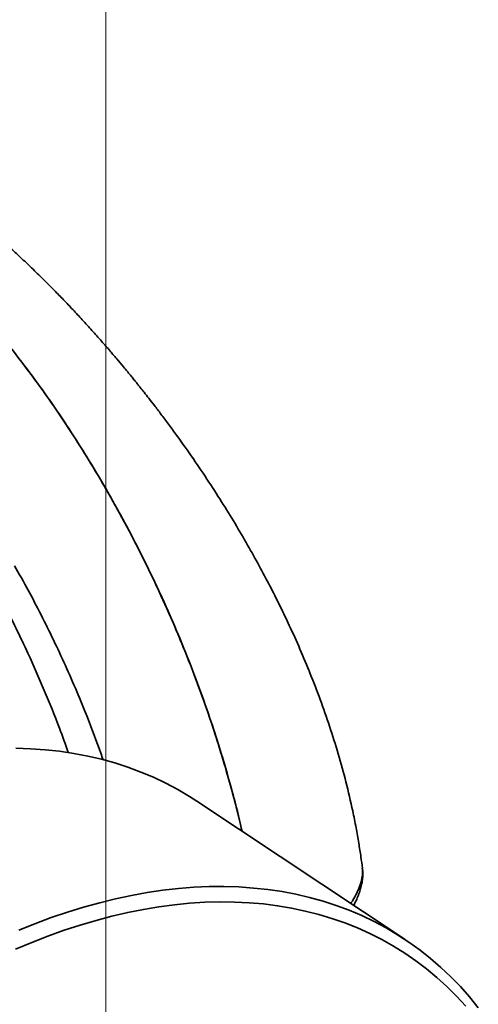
# Model space of a CAD drawing. Header units: millimetres. Extents: x 6316 to 18291, y -19059 to -9021.
# Tile 142 of 146: x 18170.49 to 18176.21, y -18626.23 to -18613.95. Entities that reach past the tile are written whole.
import ezdxf

# ---------------------------------------------------------------- set-up
doc = ezdxf.new("R2010")
doc.units = ezdxf.units.MM
doc.header["$LTSCALE"] = 10
doc.layers.add('1轮廓实线层', color=7, linetype='Continuous', lineweight=18)

msp = doc.modelspace()

# ---------------------------------------------------------------- linework, layer by layer
at = {"color": 7, "linetype": 'Continuous', "lineweight": 35}
msp.add_open_spline([(18170.556, -18618.269), (18170.64, -18618.381), (18170.817, -18618.62), (18171.075, -18618.998), (18171.33, -18619.398), (18171.573, -18619.804), (18171.807, -18620.225), (18172.031, -18620.658), (18172.245, -18621.102), (18172.442, -18621.548), (18172.624, -18621.994), (18172.79, -18622.439), (18172.943, -18622.89), (18173.081, -18623.345), (18173.189, -18623.741), (18173.244, -18623.981), (18173.265, -18624.07)], degree=3, knots=[0, 0, 0, 0, 0.067218, 0.142297, 0.215258, 0.288275, 0.361236, 0.436315, 0.511455, 0.586533, 0.659526, 0.732576, 0.80557, 0.880685, 0.95586, 1, 1, 1, 1], dxfattribs=at)
at = {"layer": '1轮廓实线层'}
msp.add_line((18171.567, -18632.544), (18171.567, -18603.693), dxfattribs=at)
at = {"layer": '1轮廓实线层', "color": 7, "linetype": 'Continuous', "lineweight": 35}
msp.add_line((18175.301, -18625.422), (18172.702, -18623.697), dxfattribs=at)
at = {"layer": '1轮廓实线层', "color": 7, "linetype": 'Continuous', "lineweight": 35, "flags": 128}
for points in [[(18172.702, -18623.697), (18172.609, -18623.637), (18172.463, -18623.551), (18172.314, -18623.471), (18172.16, -18623.398), (18172.003, -18623.332), (18171.843, -18623.272), (18171.678, -18623.219), (18171.511, -18623.172), (18171.34, -18623.133), (18171.166, -18623.1), (18170.989, -18623.073), (18170.809, -18623.054), (18170.627, -18623.042), (18170.442, -18623.036)], [(18170.479, -18625.306), (18170.682, -18625.224), (18170.885, -18625.149), (18171.087, -18625.08), (18171.289, -18625.018), (18171.49, -18624.962), (18171.689, -18624.913), (18171.887, -18624.871), (18172.084, -18624.836), (18172.279, -18624.807), (18172.473, -18624.785), (18172.664, -18624.77), (18172.854, -18624.762), (18173.041, -18624.761), (18173.226, -18624.766), (18173.408, -18624.779), (18173.588, -18624.798), (18173.765, -18624.824), (18173.939, -18624.857), (18174.11, -18624.897), (18174.277, -18624.944), (18174.442, -18624.997), (18174.602, -18625.057), (18174.76, -18625.123), (18174.913, -18625.196), (18175.063, -18625.276), (18175.208, -18625.362), (18175.349, -18625.454), (18175.487, -18625.553), (18175.619, -18625.658), (18175.748, -18625.769), (18175.871, -18625.886), (18175.991, -18626.009), (18176.105, -18626.138), (18176.214, -18626.273)], [(18176.057, -18626.253), (18175.942, -18626.127), (18175.822, -18626.008), (18175.697, -18625.895), (18175.568, -18625.788), (18175.435, -18625.687), (18175.297, -18625.592), (18175.155, -18625.503), (18175.009, -18625.421), (18174.859, -18625.345), (18174.705, -18625.276), (18174.548, -18625.214), (18174.387, -18625.158), (18174.223, -18625.108), (18174.055, -18625.066), (18173.884, -18625.03), (18173.71, -18625.001), (18173.534, -18624.978), (18173.354, -18624.963), (18173.172, -18624.954), (18172.988, -18624.952), (18172.801, -18624.957), (18172.612, -18624.969), (18172.422, -18624.988), (18172.229, -18625.013), (18172.035, -18625.046), (18171.839, -18625.084), (18171.642, -18625.13), (18171.444, -18625.183), (18171.245, -18625.242), (18171.045, -18625.307), (18170.844, -18625.379), (18170.643, -18625.458), (18170.441, -18625.543)]]:
    msp.add_lwpolyline(points, dxfattribs=at)
at = {"layer": '1轮廓实线层', "color": 7, "linetype": 'Continuous', "lineweight": 35}
for points, knots in [([(18167.995, -18615.769), (18168.099, -18615.841), (18168.308, -18615.983), (18168.619, -18616.225), (18168.928, -18616.486), (18169.234, -18616.766), (18169.537, -18617.067), (18169.835, -18617.388), (18170.128, -18617.725), (18170.414, -18618.079), (18170.691, -18618.446), (18170.96, -18618.828), (18171.221, -18619.223), (18171.471, -18619.631), (18171.711, -18620.049), (18171.939, -18620.475), (18172.154, -18620.909), (18172.356, -18621.348), (18172.544, -18621.793), (18172.719, -18622.243), (18172.879, -18622.695), (18173.023, -18623.147), (18173.15, -18623.597), (18173.231, -18623.905), (18173.264, -18624.062), (18173.266, -18624.071)], [0, 0, 0, 0, 0.0454633, 0.0908374, 0.1359664, 0.1812054, 0.2264582, 0.2719568, 0.3175605, 0.3627988, 0.4080001, 0.4531463, 0.4985197, 0.5440239, 0.5894264, 0.6348474, 0.6800032, 0.7251773, 0.7704836, 0.8159273, 0.8615006, 0.9068336, 0.9520127, 0.9971793, 1, 1, 1, 1]), ([(18174.768, -18624.533), (18174.762, -18624.486), (18174.749, -18624.382), (18174.722, -18624.213), (18174.689, -18624.022), (18174.638, -18623.768), (18174.566, -18623.46), (18174.469, -18623.107), (18174.361, -18622.764), (18174.245, -18622.432), (18174.121, -18622.111), (18173.992, -18621.802), (18173.867, -18621.525), (18173.746, -18621.272), (18173.627, -18621.035), (18173.497, -18620.788), (18173.354, -18620.531), (18173.199, -18620.265), (18173.031, -18619.991), (18172.851, -18619.71), (18172.657, -18619.421), (18172.487, -18619.181), (18172.351, -18618.996), (18172.259, -18618.872), (18172.177, -18618.765), (18172.107, -18618.674), (18172.048, -18618.6), (18172.003, -18618.543), (18171.971, -18618.503), (18171.946, -18618.472), (18171.918, -18618.437), (18171.882, -18618.393), (18171.837, -18618.338), (18171.776, -18618.264), (18171.699, -18618.173), (18171.603, -18618.061), (18171.495, -18617.937), (18171.379, -18617.806), (18171.259, -18617.675), (18171.141, -18617.549), (18171.025, -18617.427), (18170.9, -18617.299), (18170.766, -18617.165), (18170.624, -18617.028), (18170.487, -18616.897), (18170.354, -18616.775), (18170.23, -18616.664), (18170.117, -18616.565), (18170.029, -18616.49), (18169.964, -18616.435), (18169.917, -18616.396), (18169.876, -18616.361), (18169.839, -18616.331), (18169.805, -18616.304), (18169.769, -18616.275), (18169.725, -18616.24), (18169.669, -18616.195), (18169.596, -18616.138), (18169.508, -18616.071), (18169.404, -18615.993), (18169.285, -18615.906), (18169.15, -18615.811), (18169.055, -18615.748), (18169.005, -18615.714)], [0, 0, 0, 0, 0.014, 0.031101, 0.049948, 0.070528, 0.105893, 0.140305, 0.173645, 0.205935, 0.237195, 0.267448, 0.296715, 0.31919, 0.342684, 0.367463, 0.393527, 0.42088, 0.449002, 0.478373, 0.508997, 0.540876, 0.556102, 0.569755, 0.581673, 0.591856, 0.600305, 0.60702, 0.61108, 0.614096, 0.617693, 0.622835, 0.629348, 0.636824, 0.648321, 0.661515, 0.676407, 0.692681, 0.708808, 0.724586, 0.740014, 0.755093, 0.774152, 0.792621, 0.810499, 0.827786, 0.844111, 0.858643, 0.871349, 0.877919, 0.883869, 0.889198, 0.893906, 0.897995, 0.902238, 0.907505, 0.914761, 0.924005, 0.935237, 0.948454, 0.963655, 0.980838, 1, 1, 1, 1]), ([(18170.427, -18620.759), (18170.484, -18620.86), (18170.598, -18621.062), (18170.759, -18621.37), (18170.915, -18621.684), (18171.063, -18622.003), (18171.205, -18622.326), (18171.353, -18622.691), (18171.463, -18622.976), (18171.523, -18623.153), (18171.533, -18623.181)], [0, 0, 0, 0, 0.130135, 0.260322, 0.390457, 0.52255, 0.654698, 0.786791, 0.965676, 1, 1, 1, 1]), ([(18171.098, -18623.09), (18171.062, -18622.987), (18170.969, -18622.728), (18170.801, -18622.314), (18170.619, -18621.9), (18170.448, -18621.54), (18170.293, -18621.233), (18170.185, -18621.032), (18170.13, -18620.931)], [0, 0, 0, 0, 0.138861, 0.352612, 0.566363, 0.710889, 0.855473, 1, 1, 1, 1]), ([(18174.622, -18624.971), (18174.631, -18624.958), (18174.661, -18624.916), (18174.699, -18624.842), (18174.739, -18624.75), (18174.763, -18624.662), (18174.774, -18624.589), (18174.768, -18624.548), (18174.766, -18624.534)], [0, 0, 0, 0, 0.0944, 0.300902, 0.510234, 0.720743, 0.899339, 1, 1, 1, 1]), ([(18174.66, -18624.996), (18174.673, -18624.97), (18174.696, -18624.924), (18174.725, -18624.854), (18174.746, -18624.789), (18174.761, -18624.726), (18174.77, -18624.668), (18174.773, -18624.616), (18174.773, -18624.572), (18174.769, -18624.544), (18174.767, -18624.533)], [0, 0, 0, 0, 0.190864, 0.346288, 0.489212, 0.622537, 0.748839, 0.845187, 0.937387, 1, 1, 1, 1])]:
    msp.add_open_spline(points, degree=3, knots=knots, dxfattribs=at)

doc.saveas('drawing.dxf')
